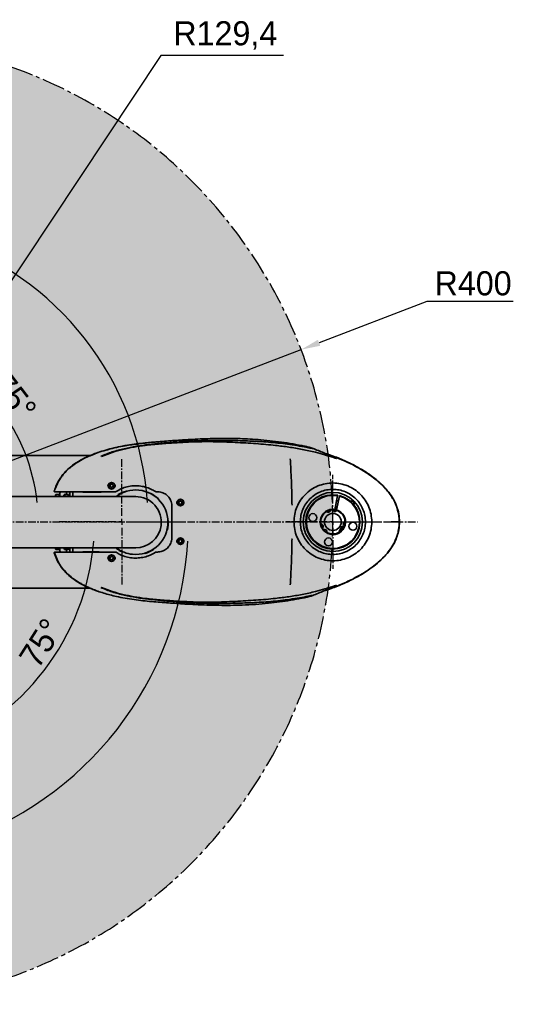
# Model space of a CAD drawing. Header units: millimetres. Extents: x -16 to 4241, y 0 to 4344.
# Tile 8 of 19: x 1715 to 2124, y 1243 to 2059. Entities that reach past the tile are written whole.
import ezdxf

# ---------------------------------------------------------------- set-up
doc = ezdxf.new("R2010")
doc.units = ezdxf.units.MM
doc.header["$PDSIZE"] = -1
doc.linetypes.add('CENTER', pattern=[10.16, 6.35, -1.27, 1.27, -1.27])
doc.linetypes.add('CENTER2', pattern=[28.575, 19.05, -3.175, 3.175, -3.175])
doc.layers.add('中心线层', color=4, linetype='CENTER')
doc.dimstyles.new('1比1', dxfattribs={"dimscale": 8, "dimtxt": 2.5, "dimasz": 2, "dimexe": 1.5, "dimexo": 0.625, "dimtad": 1, "dimtoh": 1, "dimdec": 1, "dimtxsty": 'Standard', "dimcen": 2.5, "dimclrd": 1, "dimclre": 1, "dimadec": 0, "dimazin": 0, "dimtfac": 1, "dimtdec": 1, "dimtmove": 0, "dimatfit": 3, "dimfxl": 1, "dimarcsym": 0})

# ---------------------------------------------------------------- blocks, each defined once
blk = doc.blocks.new('SW_CENTERMARKSYMBOL_1')
at = {"layer": '中心线层', "color": 0}
for p, q in [((0, 5), (0, 52.5)), ((-5, 0), (-52.5, 0)), ((0, 0), (-2.5, 0)), ((0, 0), (0, 2.5)), ((0, 0), (0, -2.5)), ((0, 0), (2.5, 0)), ((5, 0), (52.5, 0)), ((0, -5), (0, -52.5))]:
    blk.add_line(p, q, dxfattribs=at)
blk = doc.blocks.new('SW_CENTERMARKSYMBOL_2')
at = {"layer": '中心线层', "color": 0}
for p, q in [((0, 5), (0, 39)), ((-5, 0), (-39, 0)), ((0, 0), (-2.5, 0)), ((0, 0), (0, 2.5)), ((0, 0), (0, -2.5)), ((0, 0), (2.5, 0)), ((5, 0), (39, 0)), ((0, -5), (0, -39))]:
    blk.add_line(p, q, dxfattribs=at)
blk = doc.blocks.new('*D103')
at = {"color": 1, "lineweight": -2, "transparency": 16777216}
blk.add_arc((1574.7, 1642.87), 155.63, 5.8932, 69.1068, dxfattribs=at)
at = {"color": 1, "transparency": 16777216}
for points in [[(1629.38, 1785.72), (1631.03, 1790.8), (1614.98, 1793.19)], [(1732.17, 1658.98), (1726.84, 1658.71), (1730.33, 1642.87)]]:
    blk.add_solid(points, dxfattribs=at)
at = {"layer": 'Defpoints', "color": 0, "transparency": 16777216}
for p in [(1632.94, 1860.2), (1715.75, 1708.64), (1574.7, 1642.87), (1574.7, 1642.87), (1799.7, 1642.87)]:
    blk.add_point(p, dxfattribs=at)
at = {"color": 0, "transparency": 16777216, "insert": (1710.07, 1746.74), "char_height": 20, "attachment_point": 5, "rotation": 307.5}
blk.add_mtext('75°', dxfattribs=at)
blk = doc.blocks.new('*D104')
at = {"color": 1, "lineweight": -2, "transparency": 16777216}
blk.add_arc((1574.7, 1642.87), 202.31, 289.53247, 355.46753, dxfattribs=at)
at = {"color": 1, "transparency": 16777216}
for points in [[(1773.72, 1626.99), (1779.05, 1626.78), (1777.02, 1642.87)], [(1643.14, 1449.65), (1641.55, 1454.75), (1627.07, 1447.45)]]:
    blk.add_solid(points, dxfattribs=at)
at = {"layer": 'Defpoints', "color": 0, "transparency": 16777216}
for p in [(1574.7, 1642.87), (1579.7, 1642.87), (2044.85, 1642.87), (1704.75, 1487.89), (1632.94, 1425.53)]:
    blk.add_point(p, dxfattribs=at)
at = {"color": 0, "transparency": 16777216, "insert": (1732.79, 1542.39), "char_height": 20, "attachment_point": 5, "rotation": 57.56033}
blk.add_mtext('75°', dxfattribs=at)
blk = doc.blocks.new('*D105')
at = {"color": 1, "lineweight": -2, "transparency": 16777216}
blk.add_arc((1574.7, 1642.87), 246.71, 3.7165, 141.2835, dxfattribs=at)
at = {"color": 1, "transparency": 16777216}
for points in [[(1384.34, 1795.58), (1380.08, 1798.78), (1372.61, 1784.37)], [(1823.56, 1658.95), (1818.23, 1658.77), (1821.41, 1642.87)]]:
    blk.add_solid(points, dxfattribs=at)
at = {"layer": 'Defpoints', "color": 0, "transparency": 16777216}
for p in [(1247.04, 1872.3), (1738.71, 1827.17), (1390.39, 1771.92), (1579.7, 1642.87), (2044.85, 1642.87)]:
    blk.add_point(p, dxfattribs=at)
at = {"color": 0, "transparency": 16777216, "insert": (1653.4, 1892.46), "char_height": 20, "attachment_point": 5, "rotation": 342.5}
blk.add_mtext('145°', dxfattribs=at)
blk = doc.blocks.new('*D106')
at = {"color": 1, "lineweight": -2, "transparency": 16777216}
blk.add_arc((1574.7, 1642.87), 280.08, 218.27358, 356.72642, dxfattribs=at)
at = {"color": 1, "transparency": 16777216}
for points in [[(1851.66, 1626.95), (1856.99, 1626.8), (1854.78, 1642.87)], [(1352.69, 1467.79), (1356.97, 1470.97), (1345.28, 1482.22)]]:
    blk.add_solid(points, dxfattribs=at)
at = {"layer": 'Defpoints', "color": 0, "transparency": 16777216}
for p in [(1579.7, 1642.87), (2044.85, 1642.87), (1390.39, 1513.81), (1247.04, 1413.44), (1542.19, 1364.68)]:
    blk.add_point(p, dxfattribs=at)
at = {"color": 0, "transparency": 16777216, "insert": (1654.41, 1390.06), "char_height": 20, "attachment_point": 5, "rotation": 17.5}
blk.add_mtext('145°', dxfattribs=at)
blk = doc.blocks.new('*D107')
at = {"color": 1, "lineweight": -2, "transparency": 16777216}
for p, q in [((2052.65, 1825.57), (1963.28, 1791.4)), ((2124.32, 1825.57), (2052.65, 1825.57)), ((1574.7, 1642.87), (1948.34, 1785.69))]:
    blk.add_line(p, q, dxfattribs=at)
at = {"color": 1, "transparency": 16777216}
blk.add_solid([(1962.33, 1793.89), (1964.23, 1788.91), (1948.34, 1785.69)], dxfattribs=at)
at = {"layer": 'Defpoints', "color": 0, "transparency": 16777216}
for p in [(1948.34, 1785.69), (1574.7, 1642.87)]:
    blk.add_point(p, dxfattribs=at)
at = {"color": 0, "transparency": 16777216, "insert": (2090.99, 1840.57), "char_height": 20, "attachment_point": 5}
blk.add_mtext('R400', dxfattribs=at)
blk = doc.blocks.new('*D108')
at = {"color": 1, "lineweight": -2, "transparency": 16777216}
for p, q in [((1832.18, 2029.51), (1655.29, 1763.88)), ((1933.85, 2029.51), (1832.18, 2029.51)), ((1574.7, 1642.87), (1646.42, 1750.56))]:
    blk.add_line(p, q, dxfattribs=at)
at = {"color": 1, "transparency": 16777216}
blk.add_solid([(1653.07, 1765.36), (1657.51, 1762.4), (1646.42, 1750.56)], dxfattribs=at)
at = {"layer": 'Defpoints', "color": 0, "transparency": 16777216}
for p in [(1646.42, 1750.56), (1574.7, 1642.87)]:
    blk.add_point(p, dxfattribs=at)
at = {"color": 0, "transparency": 16777216, "insert": (1885.51, 2046.17), "char_height": 20, "attachment_point": 5}
blk.add_mtext('R129,4', dxfattribs=at)

msp = doc.modelspace()

# ---------------------------------------------------------------- hatches: boundary and pattern name
at = {"transparency": 33554457}
h = msp.add_hatch(color=7, dxfattribs=at)
h.dxf.hatch_style = 1
h.paths.add_polyline_path([(1247.04, 1872.3, 0.376449), (1272.2, 1642.87, 0.376449), (1247.04, 1413.44, 3.171595)])
h.paths.add_polyline_path([(1498.88, 1538.02, -0.315304), (1294.8, 1642.87, -0.315304), (1498.88, 1747.71, -1.957295)], flags=16)

# ---------------------------------------------------------------- linework, layer by layer
at = {"color": 7, "linetype": 'Continuous', "lineweight": 35}
for p, q in [((1773.31, 1697.76), (1776.11, 1698.81)), ((1968.08, 1698.44), (1960.17, 1700.6)), ((1510.2, 1697.87), (1773.12, 1697.87)), ((1789.85, 1673.25), (1790.87, 1674.26)), ((1790.87, 1674.26), (1792.27, 1673.88)), ((1792.27, 1673.88), (1792.63, 1672.48)), ((1744.14, 1667.87), (1744.12, 1667.87)), ((1745.05, 1665.62), (1744.75, 1665.32)), ((1747.75, 1665.62), (1745.05, 1665.62)), ((1745.05, 1665.62), (1745.05, 1663.89)), ((1748.2, 1665.62), (1747.75, 1665.62)), ((1747.75, 1665.62), (1747.75, 1663.89)), ((1747.75, 1663.88), (1747.75, 1665.62)), ((1748.2, 1667.62), (1748.25, 1667.62)), ((1748.2, 1663.87), (1748.2, 1667.62)), ((1749.04, 1667.62), (1748.25, 1667.62)), ((1749.08, 1667.87), (1749.04, 1667.62)), ((1752.06, 1665.57), (1751.77, 1665.28)), ((1754.8, 1665.62), (1752.14, 1665.62)), ((1753.85, 1665.62), (1753.85, 1666.87)), ((1755.24, 1665.62), (1754.8, 1665.62)), ((1756.63, 1666.87), (1756.63, 1663.87)), ((1759.09, 1666.87), (1759.09, 1663.87)), ((1767.45, 1667.62), (1767.4, 1667.87)), ((1768.21, 1667.62), (1767.45, 1667.62)), ((1768.21, 1667.62), (1768.87, 1667.62)), ((1778.34, 1667.62), (1768.87, 1667.62)), ((1769.37, 1667.87), (1769.41, 1667.62)), ((1769.7, 1667.62), (1769.7, 1667.87)), ((1775.22, 1667.87), (1770.83, 1667.87)), ((1771.14, 1667.87), (1771.14, 1667.62)), ((1772.94, 1667.87), (1772.95, 1667.62)), ((1776.96, 1667.62), (1776.95, 1667.87)), ((1778.34, 1667.62), (1780.64, 1667.62)), ((1778.78, 1667.62), (1778.77, 1667.88)), ((1779.2, 1667.87), (1779.21, 1667.62)), ((1779.46, 1667.62), (1779.45, 1667.87)), ((1779.7, 1667.87), (1779.7, 1667.62)), ((1782.46, 1667.62), (1780.64, 1667.62)), ((1782.56, 1667.87), (1782.46, 1667.62)), ((1790.21, 1671.85), (1789.85, 1673.25)), ((1791.6, 1671.47), (1790.21, 1671.85)), ((1792.63, 1672.48), (1791.6, 1671.47)), ((1803.48, 1668.49), (1804.16, 1668.42)), ((1823.1, 1666.58), (1823.78, 1666.51)), ((1829.2, 1667.87), (1828.09, 1667.87)), ((1744.75, 1663.87), (1744.75, 1665.32)), ((1751.68, 1663.97), (1751.93, 1664.23)), ((1751.97, 1663.97), (1751.68, 1663.97)), ((1751.93, 1664.23), (1751.98, 1663.87)), ((1796.4, 1664.9), (1796.8, 1665.45)), ((1829.75, 1662.24), (1830.03, 1661.62)), ((1841.2, 1655.87), (1841.07, 1657.63)), ((1846.8, 1658.71), (1847.39, 1660.03)), ((1847.65, 1657.55), (1846.8, 1658.71)), ((1847.39, 1660.03), (1848.82, 1660.19)), ((1849.09, 1657.7), (1847.65, 1657.55)), ((1848.82, 1660.19), (1849.67, 1659.02)), ((1849.67, 1659.02), (1849.09, 1657.7)), ((1978.65, 1664.51), (1976.2, 1653.26)), ((1977.66, 1652.94), (1980.11, 1664.19)), ((1979.26, 1660.3), (1977.8, 1660.62)), ((1978.65, 1664.51), (1978.75, 1665)), ((1980.22, 1664.68), (1980.11, 1664.19)), ((1992.15, 1659.54), (1989.03, 1660.22)), ((1991.72, 1657.59), (1992.15, 1659.54)), ((1992.13, 1657.1), (1992.53, 1658.95)), ((1992.53, 1658.95), (1992.15, 1659.54)), ((1974.76, 1652.87), (1976.09, 1652.77)), ((1976.09, 1652.77), (1976.2, 1653.26)), ((1976.52, 1654.75), (1977.99, 1654.43)), ((1977.66, 1652.94), (1977.56, 1652.45)), ((1977.56, 1652.45), (1978.07, 1652.28)), ((1837.9, 1644.3), (1838.18, 1643.68)), ((2026.77, 1642.87), (2022.94, 1642.87)), ((2026.87, 1642.87), (2026.77, 1642.87)), ((1837.47, 1636.37), (1837.08, 1635.82)), ((1983.77, 1638.64), (1982.14, 1639.4)), ((1983.34, 1637.82), (1983.18, 1637.85)), ((1846.8, 1627.02), (1847.65, 1628.19)), ((1847.39, 1625.7), (1846.8, 1627.02)), ((1848.82, 1625.55), (1847.39, 1625.7)), ((1847.65, 1628.19), (1849.09, 1628.03)), ((1849.67, 1626.71), (1848.82, 1625.55)), ((1849.09, 1628.03), (1849.67, 1626.71)), ((1744.12, 1617.87), (1744.14, 1617.87)), ((1744.75, 1620.42), (1744.75, 1621.35)), ((1744.75, 1620.42), (1745.05, 1620.12)), ((1745.05, 1621.34), (1745.05, 1620.12)), ((1745.05, 1620.12), (1747.75, 1620.12)), ((1747.75, 1620.12), (1747.75, 1621.35)), ((1747.75, 1621.34), (1747.75, 1620.12)), ((1747.75, 1620.12), (1748.2, 1620.12)), ((1748.2, 1618.12), (1748.2, 1621.37)), ((1748.25, 1618.12), (1748.2, 1618.12)), ((1748.25, 1618.12), (1749.04, 1618.12)), ((1749.04, 1618.12), (1749.08, 1617.87)), ((1751.77, 1620.46), (1752.06, 1620.16)), ((1752.14, 1620.12), (1754.8, 1620.12)), ((1753.85, 1618.87), (1753.85, 1620.12)), ((1754.8, 1620.12), (1755.24, 1620.12)), ((1756.63, 1621.37), (1756.63, 1618.87)), ((1759.09, 1621.37), (1759.09, 1618.87)), ((1767.4, 1617.87), (1767.45, 1618.12)), ((1767.45, 1618.12), (1768.21, 1618.12)), ((1768.87, 1618.12), (1768.21, 1618.12)), ((1768.87, 1618.12), (1778.34, 1618.12)), ((1769.41, 1618.12), (1769.37, 1617.87)), ((1769.7, 1618.12), (1769.7, 1617.87)), ((1770.46, 1618.12), (1770.46, 1617.86)), ((1771.14, 1618.12), (1771.14, 1617.86)), ((1772.69, 1618.12), (1772.65, 1618.03)), ((1772.65, 1618.03), (1772.75, 1617.87)), ((1777.08, 1617.87), (1777.22, 1618.12)), ((1780.64, 1618.12), (1778.34, 1618.12)), ((1778.77, 1617.86), (1778.78, 1618.12)), ((1779.21, 1618.12), (1779.2, 1617.87)), ((1779.45, 1617.87), (1779.46, 1618.12)), ((1779.7, 1618.12), (1779.7, 1617.87)), ((1780.64, 1618.12), (1780.79, 1618.12)), ((1780.79, 1618.12), (1780.94, 1617.87)), ((1799.31, 1618.66), (1798.63, 1618.72)), ((1818.93, 1616.75), (1818.25, 1616.81)), ((1826.01, 1620.34), (1825.61, 1619.78)), ((1828.09, 1617.87), (1829.2, 1617.87)), ((1789.85, 1612.48), (1790.21, 1613.88)), ((1790.87, 1611.47), (1789.85, 1612.48)), ((1790.21, 1613.88), (1791.6, 1614.26)), ((1792.27, 1611.85), (1790.87, 1611.47)), ((1791.6, 1614.26), (1792.63, 1613.25)), ((1792.63, 1613.25), (1792.27, 1611.85)), ((1773.13, 1587.87), (1510.2, 1587.87)), ((1776.06, 1586.94), (1773.31, 1587.97)), ((1960.17, 1585.13), (1968.08, 1587.3))]:
    msp.add_line(p, q, dxfattribs=at)
at = {"color": 7, "linetype": 'Continuous', "lineweight": 35, "flags": 128}
for points in [[(1752.06, 1665.57), (1752.1, 1665.61), (1752.27, 1665.51), (1752.43, 1665.05), (1752.55, 1664.3), (1752.58, 1663.87)], [(1755.24, 1663.89), (1755.15, 1664.7), (1755.02, 1665.32), (1754.85, 1665.6), (1754.8, 1665.62)], [(1755.69, 1663.89), (1755.6, 1664.7), (1755.46, 1665.32), (1755.29, 1665.6), (1755.24, 1665.62)], [(1770.46, 1667.87), (1770.46, 1667.65), (1770.46, 1667.62)], [(1770.71, 1667.62), (1770.71, 1667.78), (1770.71, 1667.87)], [(1781, 1667.62), (1780.94, 1667.71), (1780.86, 1667.84)], [(1752.23, 1663.89), (1752.2, 1664.19), (1752.09, 1664.88), (1751.94, 1665.26), (1751.77, 1665.28), (1751.62, 1664.93), (1751.5, 1664.27), (1751.46, 1663.88)], [(1755.7, 1663.89), (1755.68, 1664.07), (1755.67, 1664.13)], [(1976.09, 1652.77), (1976.6, 1652.69), (1977.56, 1652.45)], [(1976.3, 1653.75), (1976.85, 1653.66), (1977.77, 1653.43)], [(1751.51, 1621.36), (1751.62, 1620.8), (1751.77, 1620.46), (1751.94, 1620.47), (1752.09, 1620.86), (1752.18, 1621.34)], [(1752.54, 1621.36), (1752.5, 1621.03), (1752.36, 1620.42), (1752.19, 1620.13), (1752.06, 1620.16)], [(1770.71, 1617.87), (1770.71, 1617.96), (1770.71, 1618.12)]]:
    msp.add_lwpolyline(points, dxfattribs=at)
at = {"color": 7, "linetype": 'Continuous', "lineweight": 35}
for centre, radius in [((1791.24, 1672.87), 2.75), ((1791.24, 1672.87), 2.45), ((1974.7, 1642.87), 24.5), ((1848.24, 1658.87), 2.75), ((1848.24, 1658.87), 2.45), ((1958.09, 1646.48), 3.3), ((1974.7, 1642.87), 7), ((1991.32, 1639.25), 3.3), ((1848.24, 1626.87), 2.75), ((1848.24, 1626.87), 2.45), ((1971.09, 1626.26), 3.3), ((1791.24, 1612.87), 2.75), ((1791.24, 1612.87), 2.45)]:
    msp.add_circle(centre, radius, dxfattribs=at)
at = {"color": 3, "linetype": 'CENTER2'}
msp.add_arc((1574.7, 1642.87), 400, 215, 145, dxfattribs=at)
at = {"color": 7, "linetype": 'Continuous', "lineweight": 35}
for centre, radius, start, end in [((1752.28, 1667.11), 1.59, 351.22054, 28.48161), ((1752.52, 1664.11), 2.74, 355.10621, 33.4953), ((1758.2, 1667.11), 1.59, 151.51839, 188.77946), ((1760.66, 1667.11), 1.59, 151.51839, 188.77946), ((1811.2, 1642.62), 26.75, 84.43703, 126.90541), ((1811.2, 1642.62), 27, 106.62864, 122.24543), ((1811.2, 1642.62), 26.75, 264.43703, 84.43703), ((1811.2, 1642.62), 27, 46.62864, 62.24543), ((1811.2, 1642.62), 21.25, 352.26799, 90.81688), ((1974.7, 1642.87), 22.5, 79.63602, 75.81559), ((1974.7, 1642.87), 22, 79.67945, 75.77216), ((1974.7, 1642.87), 10.5, 81.82185, 73.62976), ((1974.7, 1642.87), 10, 119.6821, 190.32181), ((1974.7, 1642.87), 10, 100.32189, 119.6821), ((1971.11, 1652.73), 1.8, 220.9106, 359.09339), ((1974.7, 1642.87), 10, 89.68203, 100.32189), ((1976.53, 1653.21), 1.8, 190.91053, 329.09332), ((1974.7, 1642.87), 10, 359.6821, 70.32182), ((1811.2, 1642.62), 27, 346.62864, 2.24543), ((1974.7, 1642.87), 10, 190.32181, 209.68203), ((1964.84, 1639.28), 1.8, 310.91053, 89.09332), ((1985.04, 1641.05), 1.8, 100.9106, 239.09338), ((1974.7, 1642.87), 10, 340.32188, 359.6821), ((1811.2, 1642.62), 21.25, 269.18312, 352.26799), ((1974.7, 1642.87), 10, 209.68203, 220.32188), ((1967.95, 1634.82), 1.8, 340.9106, 119.09339), ((1974.7, 1642.87), 10, 220.32188, 239.6821), ((1974.7, 1642.87), 10, 239.6821, 302.60195), ((1974.7, 1642.87), 10, 302.60195, 335.00195), ((1974.7, 1642.87), 10, 335.00195, 340.32188), ((1752.28, 1618.63), 1.59, 331.51839, 8.77946), ((1753.58, 1621.2), 1.63, 318.63007, 5.63657), ((1753.65, 1621.17), 1.56, 317.67937, 6.29685), ((1754.09, 1621.17), 1.56, 317.67937, 6.29685), ((1758.2, 1618.63), 1.59, 171.22054, 208.48161), ((1760.66, 1618.63), 1.59, 171.22054, 208.48161), ((1811.2, 1642.62), 27, 232.26392, 242.24543), ((1811.2, 1642.62), 26.75, 233.06482, 264.43703), ((1811.2, 1642.62), 27, 286.62864, 302.24543)]:
    msp.add_arc(centre, radius, start, end, dxfattribs=at)
for points, knots in [([(1852.82, 1710.99), (1852.41, 1710.97), (1849.9, 1710.82), (1845.15, 1710.5), (1838.48, 1710.03), (1831.57, 1709.51), (1824.42, 1708.92), (1817.13, 1708.2), (1809.77, 1707.3), (1802.42, 1706.15), (1795.16, 1704.72), (1788.1, 1702.97), (1781.51, 1700.99), (1777.81, 1699.56), (1776.08, 1698.89)], [0, 0, 0, 0, 0.017438, 0.106319, 0.194491, 0.281894, 0.369287, 0.457673, 0.547585, 0.639067, 0.731799, 0.825174, 0.918494, 1, 1, 1, 1]), ([(1782.19, 1697.26), (1785.36, 1698.54), (1791.72, 1701.1), (1801.67, 1703.66), (1811.72, 1705.65), (1821.86, 1707.07), (1832.04, 1708.12), (1842.25, 1708.93), (1852.03, 1709.62), (1861.4, 1710.15), (1870.28, 1710.43), (1879.03, 1710.5), (1887.56, 1710.43), (1895.83, 1710.28), (1903.83, 1710.03), (1911.63, 1709.69), (1916.73, 1709.35), (1919.28, 1709.18)], [0, 0, 0, 0, 0.07122, 0.142339, 0.213397, 0.284422, 0.35543, 0.426428, 0.497424, 0.559548, 0.621749, 0.684124, 0.746758, 0.809695, 0.872928, 0.936391, 1, 1, 1, 1]), ([(1927.24, 1706.29), (1924.57, 1706.57), (1919.23, 1707.12), (1911, 1707.76), (1902.48, 1708.32), (1893.65, 1708.79), (1884.57, 1709.16), (1875.33, 1709.42), (1865.99, 1709.44), (1855.57, 1709.13), (1844.1, 1708.5), (1831.61, 1707.65), (1820.19, 1706.49), (1809.86, 1704.95), (1800.65, 1703.05), (1791.54, 1700.64), (1785.71, 1698.31), (1782.79, 1697.14)], [0, 0, 0, 0, 0.063645, 0.127076, 0.190212, 0.25302, 0.315547, 0.377882, 0.440101, 0.502269, 0.585151, 0.668036, 0.750932, 0.813126, 0.875354, 0.937632, 1, 1, 1, 1]), ([(1856.65, 1710.99), (1850.54, 1710.7), (1837.05, 1710.06), (1819.92, 1708.49), (1805.29, 1706.59), (1794.99, 1704.74), (1788.46, 1702.93), (1785.48, 1702.11)], [0, 0, 0, 0, 0.25531, 0.563658, 0.717307, 0.87102, 1, 1, 1, 1]), ([(1852.82, 1710.94), (1855.41, 1711.11), (1863.49, 1711.65), (1877.11, 1712.06), (1893.67, 1712.13), (1907.95, 1711.52), (1919.93, 1710.52), (1929.62, 1709.4), (1939.29, 1707.99), (1945.68, 1706.75), (1948.87, 1706.14)], [0, 0, 0, 0, 0.080477, 0.252077, 0.423674, 0.595278, 0.696419, 0.797578, 0.898768, 1, 1, 1, 1]), ([(1919.28, 1709.18), (1924.57, 1708.73), (1935.15, 1707.84), (1945.65, 1706.04), (1950.9, 1705.13)], [0, 0, 0, 0, 0.500005, 1, 1, 1, 1]), ([(1775.94, 1698.86), (1775.37, 1698.63), (1774.48, 1698.27), (1773.64, 1697.91), (1773.34, 1697.77)], [0, 0, 0, 0, 0.636481, 1, 1, 1, 1]), ([(1780.92, 1700.69), (1779.34, 1700.2), (1777.35, 1699.6), (1775.45, 1698.75), (1775.07, 1698.58)], [0, 0, 0, 0, 0.7984888, 1, 1, 1, 1]), ([(1960.17, 1700.6), (1956.54, 1701.44), (1949.27, 1703.13), (1938.27, 1704.96), (1930.92, 1705.85), (1927.24, 1706.29)], [0, 0, 0, 0, 0.3333455, 0.6666703, 1, 1, 1, 1]), ([(1953.42, 1705.13), (1952.99, 1705.23), (1952.13, 1705.43), (1950.61, 1705.77), (1949.52, 1706), (1948.87, 1706.14)], [0, 0, 0, 0, 0.295978, 0.58488, 1, 1, 1, 1]), ([(1950.9, 1705.13), (1951.42, 1705.03), (1952.37, 1704.85), (1953.58, 1704.61), (1954.54, 1704.41), (1955.07, 1704.31), (1955.34, 1704.26)], [0, 0, 0, 0, 0.32798, 0.605209, 0.799279, 1, 1, 1, 1]), ([(1955.34, 1704.26), (1955.78, 1704.17), (1956.67, 1703.99), (1957.71, 1703.8), (1958.38, 1703.7), (1958.48, 1703.75), (1957.88, 1703.97), (1956.7, 1704.31), (1955.17, 1704.71), (1954, 1704.99), (1953.42, 1705.13)], [0, 0, 0, 0, 0.124147, 0.249927, 0.377364, 0.505658, 0.632886, 0.757527, 0.879634, 1, 1, 1, 1]), ([(1975.77, 1696.53), (1972.89, 1697.73), (1967.17, 1700.12), (1961.16, 1702.62), (1958.16, 1703.86)], [0, 0, 0, 0, 0.501723, 1, 1, 1, 1]), ([(2030.03, 1642.87), (2029.89, 1645.1), (2029.6, 1649.56), (2027.73, 1656.02), (2024.84, 1662.06), (2020.95, 1667.78), (2016.18, 1673.1), (2010.67, 1678.01), (2003.9, 1683.04), (1995.84, 1688.05), (1986.37, 1692.87), (1976.92, 1696.89), (1970.51, 1698.99), (1967.52, 1699.97)], [0, 0, 0, 0, 0.0742256, 0.1484413, 0.2223698, 0.2963786, 0.3779307, 0.4598141, 0.5415862, 0.6584908, 0.7754401, 0.8952988, 1, 1, 1, 1]), ([(1975.62, 1696.59), (1975.77, 1696.53), (1976.33, 1696.3), (1977.01, 1695.99), (1977.57, 1695.7), (1977.74, 1695.56), (1977.53, 1695.56), (1976.92, 1695.7), (1975.92, 1696), (1974.54, 1696.43), (1972.75, 1697), (1970.58, 1697.68), (1968.94, 1698.18), (1968.08, 1698.44)], [0, 0, 0, 0, 0.029466, 0.108544, 0.185591, 0.263432, 0.344405, 0.431475, 0.525025, 0.629246, 0.741887, 0.865902, 1, 1, 1, 1]), ([(1970.46, 1698.75), (1971.09, 1698.55), (1974.6, 1697.46), (1980.82, 1695.01), (1988.87, 1691.45), (1997.15, 1687.09), (2004.63, 1682.44), (2011.7, 1677.07), (2016.85, 1672.26), (2020.86, 1667.55), (2023.71, 1663.47), (2026.18, 1658.97), (2028.23, 1653.89), (2028.97, 1650.14), (2029.34, 1648.24)], [0, 0, 0, 0, 0.024497, 0.135316, 0.246519, 0.349045, 0.480222, 0.571074, 0.67596, 0.73967, 0.799083, 0.859144, 0.92882, 1, 1, 1, 1]), ([(1773.12, 1697.74), (1771.7, 1697.15), (1767.83, 1695.54), (1762.02, 1692.19), (1755.89, 1687.62), (1751.22, 1682.82), (1747.83, 1678.04), (1745.46, 1673.6), (1744.2, 1670.35), (1743.67, 1668.63), (1743.64, 1668.51)], [0, 0, 0, 0, 0.1072815, 0.2925253, 0.466597, 0.6404218, 0.7572803, 0.8746095, 0.9914869, 1, 1, 1, 1]), ([(1743.83, 1668.52), (1744.41, 1670.16), (1745.56, 1673.49), (1748.08, 1678.07), (1751.03, 1682.16), (1754.34, 1685.74), (1758.1, 1689.04), (1762.32, 1692), (1765.52, 1693.95), (1767.26, 1694.79), (1767.43, 1694.88)], [0, 0, 0, 0, 0.143828, 0.290131, 0.429007, 0.559405, 0.691327, 0.840916, 0.98458, 1, 1, 1, 1]), ([(1773.18, 1697.62), (1771.48, 1696.88), (1767.74, 1695.25), (1764.54, 1693.26), (1762.79, 1692.18)], [0, 0, 0, 0, 0.453659, 1, 1, 1, 1]), ([(1773.31, 1697.76), (1773.28, 1697.75), (1773.22, 1697.72), (1773.16, 1697.7), (1773.13, 1697.69)], [0, 0, 0, 0, 0.500099, 1, 1, 1, 1]), ([(1940.84, 1656.84), (1940.75, 1661.01), (1940.58, 1669.5), (1940.09, 1682.29), (1939.6, 1690.88), (1939.36, 1695.18)], [0, 0, 0, 0, 0.325896, 0.662916, 1, 1, 1, 1]), ([(1788.81, 1674.16), (1788.68, 1674.04), (1788.42, 1673.78), (1788.22, 1673.26), (1788.18, 1672.68), (1788.35, 1672.12), (1788.58, 1671.74), (1788.78, 1671.61), (1788.82, 1671.58)], [0, 0, 0, 0, 0.173436, 0.367447, 0.562472, 0.758201, 0.953995, 1, 1, 1, 1]), ([(1793.74, 1671.74), (1793.81, 1671.81), (1794.02, 1672.02), (1794.19, 1672.48), (1794.23, 1673.06), (1794.05, 1673.61), (1793.86, 1673.97), (1793.7, 1674.08), (1793.7, 1674.08)], [0, 0, 0, 0, 0.113561, 0.333788, 0.554957, 0.776761, 0.998613, 1, 1, 1, 1]), ([(1743.64, 1668.51), (1743.63, 1668.46), (1743.6, 1668.35), (1743.64, 1668.18), (1743.73, 1668.03), (1743.86, 1667.93), (1744, 1667.87), (1744.08, 1667.87), (1744.12, 1667.87)], [0, 0, 0, 0, 0.180063, 0.360126, 0.540214, 0.720555, 0.901266, 1, 1, 1, 1]), ([(1744.31, 1667.87), (1744.25, 1667.87), (1744.14, 1667.88), (1743.99, 1667.97), (1743.88, 1668.1), (1743.81, 1668.26), (1743.8, 1668.4), (1743.82, 1668.49), (1743.83, 1668.52)], [0, 0, 0, 0, 0.180434, 0.360871, 0.541234, 0.721439, 0.901499, 1, 1, 1, 1]), ([(1762.61, 1667.87), (1760.9, 1667.87), (1757.48, 1667.87), (1753.55, 1667.87), (1750.38, 1667.87), (1747.96, 1667.87), (1746.16, 1667.87), (1745, 1667.87), (1744.51, 1667.87), (1744.31, 1667.87)], [0, 0, 0, 0, 0.148985, 0.297985, 0.446863, 0.595753, 0.744553, 0.893362, 1, 1, 1, 1]), ([(1762.85, 1667.87), (1762.78, 1667.87), (1762.68, 1667.87), (1762.63, 1667.87), (1762.61, 1667.87)], [0, 0, 0, 0, 0.7279991, 1, 1, 1, 1]), ([(1770.83, 1667.87), (1769.64, 1667.87), (1766.96, 1667.87), (1764.31, 1667.87), (1762.85, 1667.87)], [0, 0, 0, 0, 0.4468278, 1, 1, 1, 1]), ([(1775.91, 1667.87), (1775.89, 1667.87), (1775.76, 1667.87), (1775.51, 1667.87), (1775.32, 1667.87), (1775.22, 1667.87)], [0, 0, 0, 0, 0.070733, 0.530014, 1, 1, 1, 1]), ([(1794.32, 1667.87), (1791.25, 1667.87), (1785.11, 1667.87), (1778.98, 1667.87), (1775.91, 1667.87)], [0, 0, 0, 0, 0.499805, 1, 1, 1, 1]), ([(1794.87, 1668.03), (1794.8, 1667.99), (1794.63, 1667.89), (1794.43, 1667.88), (1794.32, 1667.87)], [0, 0, 0, 0, 0.416318, 1, 1, 1, 1]), ([(1827.54, 1668.03), (1826.33, 1668.75), (1823.69, 1670.31), (1819.17, 1671.93), (1814.21, 1672.86), (1809.11, 1672.94), (1804.13, 1672.16), (1799.26, 1670.59), (1796.35, 1668.89), (1794.87, 1668.03)], [0, 0, 0, 0, 0.122165, 0.26624, 0.414492, 0.558775, 0.707256, 0.851538, 1, 1, 1, 1]), ([(1828.09, 1667.87), (1828.01, 1667.87), (1827.81, 1667.88), (1827.64, 1667.98), (1827.54, 1668.03)], [0, 0, 0, 0, 0.416297, 1, 1, 1, 1]), ([(1841.07, 1657.63), (1840.92, 1658.38), (1840.49, 1660.44), (1839.08, 1662.91), (1837.22, 1664.87), (1835.06, 1666.49), (1832.31, 1667.67), (1830.09, 1667.81), (1829.2, 1667.87)], [0, 0, 0, 0, 0.133635, 0.370517, 0.487628, 0.608144, 0.844605, 1, 1, 1, 1]), ([(1811.2, 1663.87), (1811.18, 1663.87), (1811.13, 1663.87), (1810.79, 1663.87), (1810.27, 1663.87), (1809.53, 1663.87), (1808.62, 1663.87), (1807.37, 1663.87), (1805.73, 1663.87), (1803.64, 1663.87), (1801.43, 1663.87), (1798.88, 1663.87), (1795.81, 1663.87), (1791.94, 1663.87), (1787.57, 1663.87), (1782.72, 1663.87), (1777.44, 1663.87), (1770.8, 1663.87), (1762.64, 1663.87), (1752.86, 1663.87), (1742.65, 1663.87), (1732.13, 1663.87), (1721.38, 1663.87), (1710.47, 1663.87), (1699.45, 1663.87), (1688.41, 1663.87), (1677.42, 1663.87), (1666.56, 1663.87), (1655.9, 1663.87), (1645.51, 1663.87), (1635.47, 1663.87), (1625.91, 1663.87), (1616.98, 1663.87), (1609.96, 1663.87), (1604.63, 1663.87), (1600.69, 1663.87), (1597.04, 1663.87), (1593.66, 1663.87), (1590.52, 1663.87), (1587.47, 1663.87), (1584.57, 1663.87), (1581.79, 1663.87), (1579.19, 1663.87), (1576.76, 1663.87), (1574.75, 1663.87), (1573.15, 1663.87), (1571.92, 1663.87), (1571.01, 1663.87), (1570.42, 1663.87), (1570.34, 1663.87), (1570.3, 1663.87)], [0, 0, 0, 0, 0.011912, 0.025314, 0.039602, 0.054286, 0.068971, 0.083346, 0.103826, 0.122542, 0.139183, 0.153762, 0.172459, 0.190894, 0.209163, 0.227369, 0.245602, 0.26394, 0.291598, 0.319277, 0.347023, 0.37483, 0.402653, 0.430612, 0.458762, 0.487007, 0.515242, 0.543361, 0.571433, 0.599445, 0.627294, 0.654891, 0.682149, 0.708797, 0.723754, 0.738555, 0.75324, 0.767841, 0.782384, 0.797344, 0.814483, 0.831427, 0.850206, 0.870828, 0.893286, 0.912551, 0.93293, 0.954363, 0.976761, 1, 1, 1, 1]), ([(1845.86, 1660.21), (1845.86, 1660.2), (1845.68, 1660.11), (1845.44, 1659.77), (1845.21, 1659.25), (1845.18, 1658.66), (1845.35, 1658.11), (1845.58, 1657.74), (1845.77, 1657.61), (1845.8, 1657.59)], [0, 0, 0, 0, 0.0092398, 0.2004353, 0.3916585, 0.5826473, 0.7732391, 0.963445, 1, 1, 1, 1]), ([(1850.73, 1657.72), (1850.81, 1657.8), (1851.02, 1658.02), (1851.19, 1658.5), (1851.23, 1659.08), (1851.05, 1659.62), (1850.84, 1659.98), (1850.68, 1660.09), (1850.67, 1660.1)], [0, 0, 0, 0, 0.125338, 0.341552, 0.557358, 0.772587, 0.987333, 1, 1, 1, 1]), ([(1841.2, 1642.87), (1841.2, 1645.03), (1841.2, 1649.37), (1841.2, 1653.7), (1841.2, 1655.87)], [0, 0, 0, 0, 0.4993912, 1, 1, 1, 1]), ([(1940.84, 1656.84), (1940.84, 1656.82), (1940.84, 1656.8), (1940.85, 1656.78), (1940.86, 1656.77), (1940.86, 1656.77), (1940.86, 1656.77)], [0, 0, 0, 0, 0.607322, 0.820638, 0.912685, 1, 1, 1, 1]), ([(1841.2, 1629.87), (1841.2, 1632.04), (1841.2, 1636.37), (1841.2, 1640.7), (1841.2, 1642.87)], [0, 0, 0, 0, 0.500609, 1, 1, 1, 1]), ([(2015.51, 1612.34), (2016.57, 1613.36), (2019.52, 1616.17), (2023.05, 1620.86), (2026.11, 1626.18), (2028.12, 1631.08), (2029.65, 1636.65), (2029.9, 1640.64), (2030.03, 1642.87)], [0, 0, 0, 0, 0.126939, 0.351681, 0.50355, 0.65597, 0.807634, 1, 1, 1, 1]), ([(2029.78, 1642.87), (2029.4, 1642.87), (2028.63, 1642.87), (2027.46, 1642.87), (2026.87, 1642.87)], [0, 0, 0, 0, 0.4997804, 1, 1, 1, 1]), ([(2029.34, 1648.24), (2029.42, 1647.69), (2029.57, 1646.59), (2029.72, 1644.79), (2029.76, 1643.55), (2029.78, 1642.87)], [0, 0, 0, 0, 0.309415, 0.618828, 1, 1, 1, 1]), ([(2029.78, 1642.87), (2029.77, 1642.31), (2029.74, 1641.2), (2029.6, 1639.41), (2029.43, 1638.18), (2029.34, 1637.5)], [0, 0, 0, 0, 0.309411, 0.618825, 1, 1, 1, 1]), ([(2029.34, 1637.5), (2029.08, 1636.11), (2028.38, 1632.35), (2026.22, 1626.67), (2022.77, 1620.68), (2018.98, 1615.86), (2015.14, 1611.87), (2010.91, 1608.08), (2005.73, 1604.12), (1998.95, 1599.72), (1992.3, 1596.04), (1985.91, 1592.95), (1979.93, 1590.38), (1974.75, 1588.37), (1971.31, 1587.26), (1970.38, 1586.95)], [0, 0, 0, 0, 0.051998, 0.140596, 0.222442, 0.306017, 0.36586, 0.426045, 0.515518, 0.605555, 0.723882, 0.795336, 0.8669, 0.963703, 1, 1, 1, 1]), ([(1982.14, 1639.4), (1982.02, 1639.16), (1981.79, 1638.68), (1981.41, 1637.96), (1981.03, 1637.25), (1980.72, 1636.7), (1980.53, 1636.35), (1980.45, 1636.19), (1980.37, 1636.03), (1980.28, 1635.85), (1980.19, 1635.65), (1980.12, 1635.47), (1980.06, 1635.29), (1980.02, 1635.13), (1980, 1634.99), (1979.99, 1634.89), (1979.99, 1634.8), (1980, 1634.71), (1980.01, 1634.63), (1980.03, 1634.56), (1980.06, 1634.5), (1980.08, 1634.46), (1980.09, 1634.44)], [0, 0, 0, 0, 0.147081, 0.294153, 0.44122, 0.588906, 0.637453, 0.661728, 0.686001, 0.734601, 0.770158, 0.80572, 0.84129, 0.877773, 0.896055, 0.914341, 0.933026, 0.947882, 0.962744, 0.978231, 0.989064, 1, 1, 1, 1]), ([(1983.34, 1637.82), (1983.15, 1637.87), (1982.78, 1637.95), (1982.21, 1637.87), (1981.73, 1637.63), (1981.34, 1637.28), (1981.06, 1636.83), (1980.93, 1636.32), (1980.96, 1635.78), (1981.07, 1635.44), (1981.15, 1635.28), (1981.17, 1635.24)], [0, 0, 0, 0, 0.124707, 0.241221, 0.373487, 0.465338, 0.578609, 0.761325, 0.881937, 0.972671, 1, 1, 1, 1]), ([(1829.2, 1617.87), (1830.55, 1618), (1833.24, 1618.26), (1836.83, 1620.33), (1839.56, 1623.36), (1840.74, 1626.18), (1841.02, 1627.8), (1841.07, 1628.1)], [0, 0, 0, 0, 0.236487, 0.472973, 0.709542, 0.94646, 1, 1, 1, 1]), ([(1841.07, 1628.1), (1841.11, 1628.39), (1841.19, 1628.98), (1841.2, 1629.57), (1841.2, 1629.87)], [0, 0, 0, 0, 0.498636, 1, 1, 1, 1]), ([(1845.91, 1628.23), (1845.89, 1628.22), (1845.7, 1628.12), (1845.44, 1627.78), (1845.21, 1627.25), (1845.18, 1626.67), (1845.35, 1626.12), (1845.58, 1625.74), (1845.78, 1625.61), (1845.82, 1625.58)], [0, 0, 0, 0, 0.0257525, 0.2112222, 0.39653, 0.5819454, 0.7676881, 0.9538337, 1, 1, 1, 1]), ([(1850.73, 1625.73), (1850.81, 1625.8), (1851.02, 1626.02), (1851.19, 1626.49), (1851.22, 1627.06), (1851.07, 1627.62), (1850.83, 1627.91), (1850.72, 1628.05)], [0, 0, 0, 0, 0.123467, 0.344556, 0.565689, 0.787222, 1, 1, 1, 1]), ([(1939.36, 1590.56), (1939.6, 1594.86), (1940.09, 1603.45), (1940.58, 1616.23), (1940.75, 1624.72), (1940.84, 1628.89)], [0, 0, 0, 0, 0.337084, 0.674104, 1, 1, 1, 1]), ([(1940.86, 1628.97), (1940.86, 1628.97), (1940.86, 1628.97), (1940.85, 1628.96), (1940.84, 1628.93), (1940.84, 1628.91), (1940.84, 1628.89)], [0, 0, 0, 0, 0.087315, 0.179362, 0.392678, 1, 1, 1, 1]), ([(1570.3, 1621.37), (1570.36, 1621.37), (1570.48, 1621.37), (1571.39, 1621.37), (1572.77, 1621.37), (1574.59, 1621.37), (1576.76, 1621.37), (1579.19, 1621.37), (1581.79, 1621.37), (1584.57, 1621.37), (1587.47, 1621.37), (1590.52, 1621.37), (1593.66, 1621.37), (1597.04, 1621.37), (1600.69, 1621.37), (1604.63, 1621.37), (1609.96, 1621.37), (1616.98, 1621.37), (1625.91, 1621.37), (1635.47, 1621.37), (1645.51, 1621.37), (1655.9, 1621.37), (1666.56, 1621.37), (1677.42, 1621.37), (1688.41, 1621.37), (1699.45, 1621.37), (1710.47, 1621.37), (1721.38, 1621.37), (1732.13, 1621.37), (1742.65, 1621.37), (1752.86, 1621.37), (1762.64, 1621.37), (1770.8, 1621.37), (1777.44, 1621.37), (1782.72, 1621.37), (1787.57, 1621.37), (1791.94, 1621.37), (1795.81, 1621.37), (1798.88, 1621.37), (1801.43, 1621.37), (1803.64, 1621.37), (1805.73, 1621.37), (1807.3, 1621.37), (1808.46, 1621.37), (1809.28, 1621.37), (1809.97, 1621.37), (1810.51, 1621.37), (1810.9, 1621.37), (1811.15, 1621.37), (1811.19, 1621.37), (1811.2, 1621.37)], [0, 0, 0, 0, 0.028922, 0.056478, 0.082454, 0.10671, 0.129167, 0.14979, 0.168569, 0.185513, 0.202652, 0.217612, 0.232155, 0.246756, 0.261441, 0.276243, 0.291199, 0.317847, 0.345105, 0.372703, 0.400551, 0.428563, 0.456636, 0.484755, 0.51299, 0.541235, 0.569386, 0.597344, 0.625168, 0.652974, 0.68072, 0.7084, 0.736058, 0.754396, 0.772629, 0.790835, 0.809104, 0.827539, 0.846237, 0.860816, 0.877457, 0.896173, 0.916652, 0.928949, 0.941502, 0.954127, 0.966596, 0.97863, 0.989896, 1, 1, 1, 1]), ([(1744.12, 1617.87), (1744.06, 1617.86), (1743.95, 1617.85), (1743.8, 1617.76), (1743.68, 1617.64), (1743.62, 1617.48), (1743.61, 1617.33), (1743.63, 1617.25), (1743.64, 1617.22)], [0, 0, 0, 0, 0.181098, 0.362203, 0.543131, 0.723693, 0.903912, 1, 1, 1, 1]), ([(1743.64, 1617.22), (1744.3, 1615.34), (1745.62, 1611.59), (1748.81, 1606.04), (1753.11, 1600.78), (1758.52, 1595.99), (1764.57, 1592.03), (1769.5, 1589.41), (1772.44, 1588.24), (1773.14, 1587.97)], [0, 0, 0, 0, 0.1387129, 0.2773815, 0.4441642, 0.6111402, 0.7791127, 0.9477754, 1, 1, 1, 1]), ([(1743.83, 1617.22), (1743.82, 1617.28), (1743.8, 1617.39), (1743.84, 1617.55), (1743.92, 1617.7), (1744.06, 1617.81), (1744.19, 1617.86), (1744.28, 1617.87), (1744.31, 1617.87)], [0, 0, 0, 0, 0.179993, 0.359986, 0.539989, 0.720099, 0.900368, 1, 1, 1, 1]), ([(1762.22, 1593.88), (1762.14, 1593.93), (1759.99, 1595.2), (1756.6, 1597.9), (1752.24, 1602.11), (1748.78, 1606.54), (1745.83, 1611.57), (1744.5, 1615.32), (1743.83, 1617.22)], [0, 0, 0, 0, 0.009378, 0.247456, 0.426019, 0.607459, 0.80151, 1, 1, 1, 1]), ([(1744.31, 1617.87), (1744.51, 1617.87), (1745, 1617.87), (1746.16, 1617.87), (1747.96, 1617.87), (1750.38, 1617.87), (1753.55, 1617.87), (1757.48, 1617.87), (1760.9, 1617.87), (1762.61, 1617.87)], [0, 0, 0, 0, 0.106638, 0.255447, 0.404247, 0.553137, 0.702015, 0.851015, 1, 1, 1, 1]), ([(1762.61, 1617.87), (1762.65, 1617.87), (1762.71, 1617.87), (1762.81, 1617.87), (1762.85, 1617.87)], [0, 0, 0, 0, 0.609229, 1, 1, 1, 1]), ([(1762.85, 1617.87), (1764.57, 1617.87), (1767.47, 1617.87), (1771.6, 1617.87), (1774.02, 1617.87), (1775.22, 1617.87)], [0, 0, 0, 0, 0.420759, 0.710379, 1, 1, 1, 1]), ([(1775.22, 1617.87), (1775.33, 1617.87), (1775.54, 1617.87), (1775.79, 1617.87), (1775.91, 1617.87)], [0, 0, 0, 0, 0.531332, 1, 1, 1, 1]), ([(1775.91, 1617.87), (1777.44, 1617.87), (1780.51, 1617.87), (1786.64, 1617.87), (1791.25, 1617.87), (1794.32, 1617.87)], [0, 0, 0, 0, 0.249768, 0.499686, 1, 1, 1, 1]), ([(1794.32, 1617.87), (1794.4, 1617.86), (1794.6, 1617.85), (1794.77, 1617.76), (1794.87, 1617.71)], [0, 0, 0, 0, 0.416468, 1, 1, 1, 1]), ([(1794.87, 1617.71), (1796.08, 1616.99), (1798.75, 1615.41), (1803.28, 1613.8), (1808.26, 1612.87), (1813.33, 1612.8), (1818.33, 1613.59), (1823.17, 1615.17), (1826.08, 1616.86), (1827.54, 1617.71)], [0, 0, 0, 0, 0.122893, 0.269016, 0.415137, 0.561356, 0.707575, 0.853787, 1, 1, 1, 1]), ([(1827.54, 1617.71), (1827.61, 1617.75), (1827.78, 1617.84), (1827.97, 1617.86), (1828.09, 1617.87)], [0, 0, 0, 0, 0.416315, 1, 1, 1, 1]), ([(1788.82, 1614.17), (1788.69, 1614.05), (1788.43, 1613.79), (1788.22, 1613.25), (1788.18, 1612.67), (1788.35, 1612.12), (1788.58, 1611.74), (1788.77, 1611.61), (1788.8, 1611.59)], [0, 0, 0, 0, 0.181772, 0.3760452, 0.5710882, 0.7663412, 0.9611161, 1, 1, 1, 1]), ([(1793.73, 1611.73), (1793.81, 1611.8), (1794.02, 1612.01), (1794.19, 1612.49), (1794.23, 1613.07), (1794.05, 1613.62), (1793.85, 1613.97), (1793.68, 1614.09), (1793.68, 1614.09)], [0, 0, 0, 0, 0.119371, 0.336423, 0.554249, 0.772282, 0.989892, 1, 1, 1, 1]), ([(1968.08, 1586), (1969.79, 1586.53), (1975.1, 1588.17), (1983.76, 1591.69), (1992.88, 1596.12), (2000.64, 1600.61), (2007.07, 1605), (2011.89, 1608.67), (2014.3, 1611.13), (2014.9, 1611.73)], [0, 0, 0, 0, 0.099659, 0.309517, 0.519328, 0.663815, 0.808424, 0.952722, 1, 1, 1, 1]), ([(1762.22, 1593.87), (1762.73, 1593.54), (1763.84, 1592.83), (1766.59, 1591.24), (1769.74, 1589.57), (1772.18, 1588.5), (1773.19, 1588.06)], [0, 0, 0, 0, 0.2360379, 0.5130707, 0.7993963, 1, 1, 1, 1]), ([(1773.16, 1588.04), (1773.18, 1588.03), (1773.23, 1588.01), (1773.28, 1587.99), (1773.31, 1587.97)], [0, 0, 0, 0, 0.400698, 1, 1, 1, 1]), ([(1773.34, 1587.96), (1773.64, 1587.83), (1774.48, 1587.46), (1775.37, 1587.1), (1775.94, 1586.87)], [0, 0, 0, 0, 0.363393, 1, 1, 1, 1]), ([(1773.69, 1587.74), (1775.03, 1587.15), (1776.97, 1586.3), (1779, 1585.68), (1779.62, 1585.49)], [0, 0, 0, 0, 0.69394, 1, 1, 1, 1]), ([(1776.03, 1586.85), (1777.26, 1586.37), (1779.95, 1585.32), (1784.67, 1583.79), (1789.85, 1582.32), (1795.77, 1580.9), (1802.42, 1579.59), (1809.77, 1578.44), (1817.13, 1577.53), (1824.42, 1576.81), (1831.57, 1576.22), (1838.48, 1575.7), (1845.15, 1575.24), (1849.9, 1574.91), (1852.41, 1574.77), (1852.82, 1574.74)], [0, 0, 0, 0, 0.058672, 0.128602, 0.198635, 0.268614, 0.361294, 0.452724, 0.542585, 0.630922, 0.718266, 0.80562, 0.893741, 0.982572, 1, 1, 1, 1]), ([(1782.19, 1588.47), (1785.36, 1587.19), (1791.72, 1584.64), (1801.67, 1582.07), (1811.72, 1580.09), (1821.86, 1578.66), (1832.04, 1577.62), (1842.25, 1576.81), (1852.03, 1576.12), (1861.4, 1575.59), (1870.28, 1575.3), (1879.03, 1575.23), (1887.56, 1575.3), (1895.83, 1575.46), (1903.83, 1575.71), (1911.63, 1576.05), (1916.73, 1576.39), (1919.28, 1576.56)], [0, 0, 0, 0, 0.07122, 0.142338, 0.213396, 0.284422, 0.35543, 0.426427, 0.497424, 0.559547, 0.621749, 0.684124, 0.746758, 0.809695, 0.872928, 0.936391, 1, 1, 1, 1]), ([(1782.79, 1588.6), (1785.71, 1587.43), (1791.54, 1585.09), (1800.65, 1582.68), (1809.86, 1580.78), (1820.19, 1579.24), (1831.61, 1578.08), (1844.1, 1577.24), (1855.57, 1576.61), (1865.99, 1576.3), (1875.33, 1576.32), (1884.57, 1576.57), (1893.65, 1576.95), (1902.48, 1577.42), (1911, 1577.97), (1919.23, 1578.62), (1924.57, 1579.17), (1927.24, 1579.44)], [0, 0, 0, 0, 0.062368, 0.124646, 0.186874, 0.249068, 0.331964, 0.414849, 0.497731, 0.559899, 0.622118, 0.684453, 0.74698, 0.809788, 0.872924, 0.936355, 1, 1, 1, 1]), ([(1927.24, 1579.44), (1930.92, 1579.89), (1938.27, 1580.77), (1949.27, 1582.61), (1956.54, 1584.29), (1960.17, 1585.13)], [0, 0, 0, 0, 0.33333, 0.666655, 1, 1, 1, 1]), ([(1958.16, 1581.87), (1961.16, 1583.12), (1967.17, 1585.62), (1972.89, 1588), (1975.76, 1589.2)], [0, 0, 0, 0, 0.498404, 1, 1, 1, 1]), ([(1968.08, 1587.3), (1968.95, 1587.56), (1970.63, 1588.07), (1972.84, 1588.77), (1974.66, 1589.34), (1976.05, 1589.78), (1977.02, 1590.06), (1977.58, 1590.19), (1977.74, 1590.17), (1977.52, 1590.01), (1976.91, 1589.7), (1976.25, 1589.4), (1975.73, 1589.19), (1975.63, 1589.15)], [0, 0, 0, 0, 0.1363069, 0.2634163, 0.3791378, 0.4858866, 0.5798995, 0.6673018, 0.7475008, 0.8245247, 0.9012192, 0.9804828, 1, 1, 1, 1]), ([(1948.87, 1579.6), (1945.83, 1579.01), (1939.76, 1577.84), (1930.59, 1576.47), (1920.83, 1575.3), (1910.49, 1574.41), (1896.72, 1573.69), (1880.07, 1573.58), (1864.48, 1574.04), (1855.4, 1574.62), (1852.82, 1574.78)], [0, 0, 0, 0, 0.096204, 0.192368, 0.288503, 0.401782, 0.515051, 0.717281, 0.919523, 1, 1, 1, 1]), ([(1919.28, 1576.56), (1924.57, 1577), (1935.15, 1577.89), (1945.65, 1579.7), (1950.9, 1580.6)], [0, 0, 0, 0, 0.499996, 1, 1, 1, 1]), ([(1953.42, 1580.6), (1952.98, 1580.5), (1952.13, 1580.3), (1950.61, 1579.96), (1949.52, 1579.74), (1948.87, 1579.6)], [0, 0, 0, 0, 0.295961, 0.584808, 1, 1, 1, 1]), ([(1950.9, 1580.6), (1951.42, 1580.7), (1952.37, 1580.89), (1953.58, 1581.13), (1954.55, 1581.32), (1955.07, 1581.43), (1955.34, 1581.48)], [0, 0, 0, 0, 0.328076, 0.605063, 0.79924, 1, 1, 1, 1]), ([(1955.34, 1581.48), (1955.78, 1581.57), (1956.68, 1581.74), (1957.71, 1581.94), (1958.38, 1582.03), (1958.48, 1581.99), (1957.88, 1581.77), (1956.7, 1581.43), (1955.17, 1581.03), (1954, 1580.74), (1953.42, 1580.6)], [0, 0, 0, 0, 0.124156, 0.249941, 0.377382, 0.505676, 0.632899, 0.757535, 0.879637, 1, 1, 1, 1])]:
    msp.add_open_spline(points, degree=3, knots=knots, dxfattribs=at)
for points in [[(1942.44, 1642.87), (1942.56, 1644.98), (1942.8, 1649.2), (1944.72, 1655.29), (1947.7, 1660.91), (1951.74, 1665.83), (1956.66, 1669.87), (1962.28, 1672.87), (1968.37, 1674.71), (1974.7, 1675.34), (1981.04, 1674.71), (1987.13, 1672.87), (1992.74, 1669.87), (1997.66, 1665.83), (2001.71, 1660.91), (2004.69, 1655.29), (2006.61, 1649.2), (2006.85, 1644.98), (2006.97, 1642.87)], [(1947.7, 1642.87), (1947.8, 1644.64), (1948.01, 1648.17), (1949.61, 1653.27), (1952.11, 1657.96), (1955.49, 1662.08), (1959.61, 1665.46), (1964.3, 1667.97), (1969.4, 1669.52), (1974.7, 1670.04), (1980.01, 1669.52), (1985.1, 1667.97), (1989.8, 1665.46), (1993.92, 1662.08), (1997.3, 1657.96), (1999.8, 1653.27), (2001.4, 1648.17), (2001.6, 1644.64), (2001.7, 1642.87)], [(2006.97, 1642.87), (2006.85, 1640.76), (2006.61, 1636.53), (2004.69, 1630.44), (2001.71, 1624.83), (1997.66, 1619.91), (1992.74, 1615.87), (1987.13, 1612.87), (1981.04, 1611.02), (1974.7, 1610.4), (1968.37, 1611.02), (1962.28, 1612.87), (1956.66, 1615.87), (1951.74, 1619.91), (1947.7, 1624.83), (1944.72, 1630.44), (1942.8, 1636.53), (1942.56, 1640.76), (1942.44, 1642.87)], [(2001.7, 1642.87), (2001.6, 1641.1), (2001.4, 1637.57), (1999.8, 1632.47), (1997.3, 1627.77), (1993.92, 1623.65), (1989.8, 1620.27), (1985.1, 1617.76), (1980.01, 1616.22), (1974.7, 1615.69), (1969.4, 1616.22), (1964.3, 1617.76), (1959.61, 1620.27), (1955.49, 1623.65), (1952.11, 1627.77), (1949.61, 1632.47), (1948.01, 1637.57), (1947.8, 1641.1), (1947.7, 1642.87)]]:
    msp.add_open_spline(points, degree=3, dxfattribs=at)
at = {"layer": '中心线层', "color": 4}
msp.add_line((1579.7, 1642.87), (2044.85, 1642.87), dxfattribs=at)

# ---------------------------------------------------------------- block references
at = {"layer": '中心线层'}
for name, p in [('SW_CENTERMARKSYMBOL_1', (1799.7, 1642.87)), ('SW_CENTERMARKSYMBOL_2', (1974.7, 1642.87))]:
    msp.add_blockref(name, p, dxfattribs=at)

# ---------------------------------------------------------------- dimensions: what is measured, and where the dimension line sits
for mpoint, picture, middle in [((1646.42, 1750.56), '*D108', (1885.51, 2029.51)), ((1948.34, 1785.69), '*D107', (2090.99, 1825.57))]:
    dim = msp.add_radius_dim(center=(1574.7, 1642.87), mpoint=mpoint, dimstyle='1比1')
    dim.commit()
    dim.dimension.update_dxf_attribs({"geometry": picture, "text_midpoint": middle, "dimtype": 164})
for base, line1, line2, picture, middle in [((1738.71, 1827.17), ((1579.7, 1642.87), (2044.85, 1642.87)), ((1390.39, 1771.92), (1247.04, 1872.3)), '*D105', (1653.4, 1892.46)), ((1715.75, 1708.64), ((1574.7, 1642.87), (1799.7, 1642.87)), ((1574.7, 1642.87), (1632.94, 1860.2)), '*D103', (1710.07, 1746.74)), ((1542.19, 1364.68), ((1390.39, 1513.81), (1247.04, 1413.44)), ((1579.7, 1642.87), (2044.85, 1642.87)), '*D106', (1654.41, 1390.06))]:
    dim = msp.add_angular_dim_2l(base=base, line1=line1, line2=line2, dimstyle='1比1')
    dim.commit()
    dim.dimension.update_dxf_attribs({"geometry": picture, "text_midpoint": middle})
dim = msp.add_angular_dim_2l(base=(1704.75, 1487.89), line1=((1574.7, 1642.87), (1632.94, 1425.53)), line2=((1579.7, 1642.87), (2044.85, 1642.87)), dimstyle='1比1')
dim.commit()
dim.dimension.update_dxf_attribs({"geometry": '*D104', "text_midpoint": (1745.45, 1534.35), "dimtype": 162})

doc.saveas('drawing.dxf')
